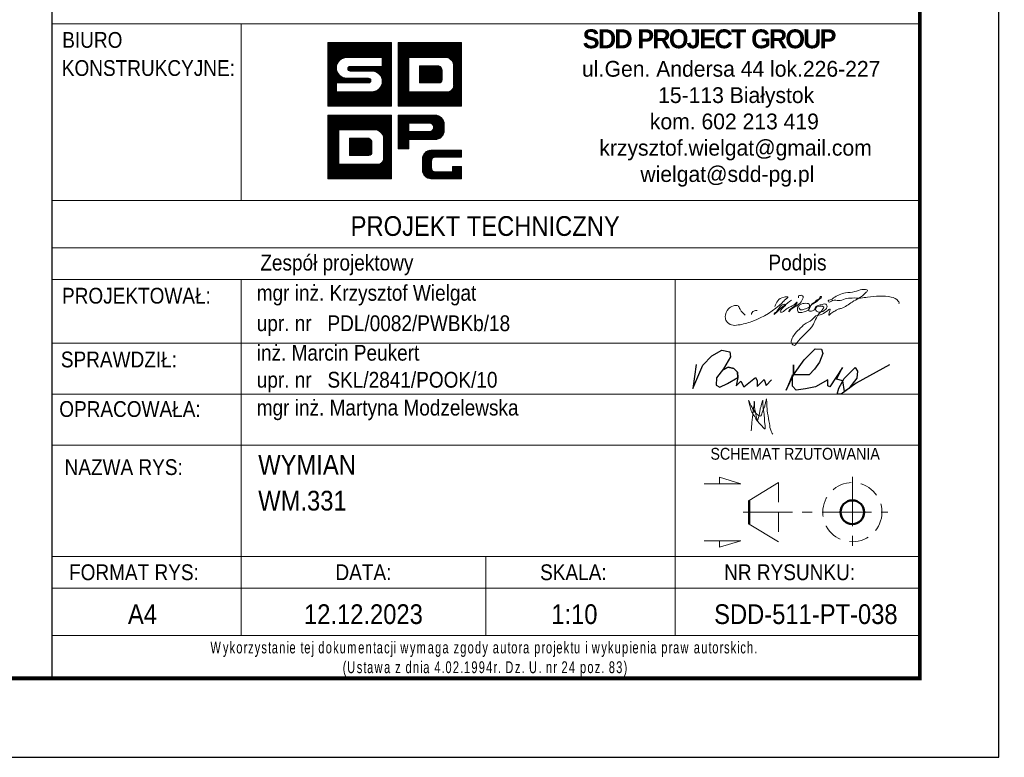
# Model space of a CAD drawing. Header units: millimetres. Extents: x -113 to 109, y 8222 to 8595.
# Tile 2 of 4: x -21 to 104, y 8222 to 8316. Entities that reach past the tile are written whole.
import ezdxf
from ezdxf.enums import TextEntityAlignment as Align

# ---------------------------------------------------------------- set-up
doc = ezdxf.new("R2010")
doc.units = ezdxf.units.MM
doc.header["$LTSCALE"] = 10
doc.linetypes.add('HIDDEN', pattern=[0.375, 0.25, -0.125])
doc.linetypes.add('MITTE', pattern=[2, 1.25, -0.25, 0.25, -0.25])
doc.layers.add('_FORMATKA', color=8, linetype='Continuous', plot=False)
for name, color, linetype, lineweight in [('_RAMKA', 7, 'Continuous', 35), ('_Tabelka', 7, 'Continuous', 25), ('PS_DIM', 4, 'Continuous', 13), ('PS_Hidden', 2, 'HIDDEN', 9), ('PS_MIDLINE', 5, 'MITTE', 13), ('PS_Pos', 1, 'Continuous', 15), ('PS_SOLID', 7, 'Continuous', 30), ('PS_TEXT', 3, 'Continuous', 18)]:
    doc.layers.add(name, color=color, linetype=linetype, lineweight=lineweight)
doc.styles.add('gil', font='txt', dxfattribs={"width": 0.9})

# ---------------------------------------------------------------- blocks, each defined once
blk = doc.blocks.new('*U16')
at = {"layer": '_FORMATKA', "lineweight": -3}
blk.add_lwpolyline([(-210, 0), (0, 0), (0, 297), (-210, 297)], close=True, dxfattribs=at)
at = {"layer": '_RAMKA', "lineweight": -3, "const_width": 0.5}
blk.add_lwpolyline([(-180, 10), (-10, 10), (-10, 287), (-180, 287)], close=True, dxfattribs=at)
blk = doc.blocks.new('A$C077725B1')
at = {"layer": 'PS_SOLID', "color": 5, "lineweight": 25}
for points in [[(0.45, 3.96), (0, 0.74), (1.35, 3.86), (2.53, 5.09), (3.87, 5.86), (4.96, 5.66), (5.03, 4.97), (4.09, 3.39), (3.17, 2.17), (3.12, 1.2), (3.6, 0.93), (4.61, 1.41), (5.99, 2.21), (5.97, 2.95), (5.49, 3.43), (4.71, 3.58), (3.95, 3.2), (4.71, 3.58), (5.49, 3.43), (5.97, 2.95), (5.99, 2.21), (5.79, 1.09), (6.4, 1.71), (6.83, 0.96), (8.36, 2.21), (8.58, 1.82), (8.58, 1.03), (9.53, 1.97), (9.77, 1.14), (10.51, 1.89)], [(26.25, 3.91), (21.8, 1.47), (19.81, 0), (19.26, 0), (19.47, 0.79), (20.21, 2.08), (21.68, 3.55), (21.99, 3.05), (21.86, 2.14), (20.81, 0.74), (20.25, 0.33), (20.03, 1.78), (19.17, 1.98), (19.96, 3.54), (18.27, 0.97), (18, 1.12), (18, 1.91), (16.37, 0.97), (15.05, 0.72), (13.81, 0.54), (13.29, 1.06), (13.29, 2.56), (12.47, 0.52), (13.42, 2.59), (13.42, 3.89), (13.42, 2.59), (14.85, 4.56), (16.34, 6.04), (17.15, 6.01), (17.36, 5.44), (16.89, 4.25), (16.25, 3.31), (15.51, 2.56), (13.42, 2.59)]]:
    blk.add_lwpolyline(points, dxfattribs=at)
blk = doc.blocks.new('tabela_rys')
at = {"layer": '_Tabelka', "color": 251, "lineweight": 15}
for p, q in [((131.62, 90.73), (21.62, 90.73)), ((45.62, 68.32), (45.62, 90.73)), ((21.62, 68.32), (131.48, 68.32)), ((131.62, 62.32), (21.62, 62.32)), ((21.62, 58.32), (131.62, 58.32)), ((21.62, 58.32), (131.62, 58.32)), ((45.62, 58.32), (45.62, 37.33)), ((100.62, 58.32), (100.62, 37.33)), ((21.62, 50.24), (131.62, 50.24)), ((21.62, 43.79), (131.62, 43.79)), ((21.62, 37.33), (131.62, 37.33)), ((21.62, 37.33), (131.62, 37.33)), ((21.62, 37.33), (131.62, 37.33)), ((21.62, 37.33), (131.62, 37.33)), ((21.62, 37.33), (131.62, 37.33)), ((21.62, 37.33), (131.62, 37.33)), ((21.62, 37.33), (131.62, 37.33)), ((21.62, 37.33), (131.62, 37.33)), ((45.62, 37.33), (45.62, 23.22)), ((100.62, 37.33), (100.62, 13.22)), ((21.62, 23.22), (131.62, 23.22)), ((131.62, 23.22), (21.62, 23.22)), ((45.62, 23.22), (45.62, 13.22)), ((76.62, 23.22), (76.62, 13.22)), ((21.62, 19.22), (131.62, 19.22)), ((21.62, 13.22), (131.62, 13.22))]:
    blk.add_line(p, q, dxfattribs=at)
at = {"layer": '_Tabelka', "color": 251, "lineweight": 30}
blk.add_lwpolyline([(131.62, 123.55), (21.62, 123.55), (21.62, 7.77), (131.62, 7.77)], close=True, dxfattribs=at)
at = {"layer": 'PS_DIM', "color": 12, "true_color": 0xc90603}
for p, q in [((56.62, 88.27), (56.68, 88.33)), ((56.62, 88.1), (56.84, 88.33)), ((56.62, 87.93), (57.01, 88.33)), ((56.62, 87.76), (57.18, 88.33)), ((56.62, 87.59), (57.35, 88.33)), ((56.62, 87.43), (57.52, 88.33)), ((56.62, 87.26), (57.69, 88.33)), ((56.62, 87.09), (57.86, 88.33)), ((56.62, 86.92), (58.02, 88.33)), ((56.62, 86.75), (58.19, 88.33)), ((56.62, 86.58), (58.36, 88.33)), ((56.62, 86.42), (58.53, 88.33)), ((56.62, 86.25), (58.7, 88.33)), ((56.62, 86.08), (58.87, 88.33)), ((56.62, 85.91), (59.03, 88.33)), ((56.62, 85.74), (59.2, 88.33)), ((56.62, 85.57), (59.37, 88.33)), ((56.62, 85.41), (59.54, 88.33)), ((56.62, 85.24), (59.71, 88.33)), ((56.62, 85.07), (59.88, 88.33)), ((56.62, 84.9), (60.04, 88.33)), ((56.62, 84.73), (60.21, 88.33)), ((56.62, 88.33), (64.68, 88.33)), ((56.62, 80.27), (56.62, 88.33)), ((58.28, 86.23), (60.38, 88.33)), ((58.6, 86.38), (60.55, 88.33)), ((58.82, 86.43), (60.72, 88.33)), ((59, 86.45), (60.89, 88.33)), ((59.17, 86.45), (61.05, 88.33)), ((59.34, 86.45), (61.22, 88.33)), ((59.51, 86.45), (61.39, 88.33)), ((59.68, 86.45), (61.56, 88.33)), ((59.85, 86.45), (61.73, 88.33)), ((60.01, 86.45), (61.9, 88.33)), ((60.18, 86.45), (62.06, 88.33)), ((60.35, 86.45), (62.23, 88.33)), ((60.52, 86.45), (62.4, 88.33)), ((60.69, 86.45), (62.57, 88.33)), ((60.86, 86.45), (62.74, 88.33)), ((61.02, 86.45), (62.91, 88.33)), ((61.19, 86.45), (63.07, 88.33)), ((61.36, 86.45), (63.24, 88.33)), ((61.53, 86.45), (63.41, 88.33)), ((61.7, 86.45), (63.58, 88.33)), ((61.87, 86.45), (63.75, 88.33)), ((62.04, 86.45), (63.92, 88.33)), ((62.2, 86.45), (64.09, 88.33)), ((62.37, 86.45), (64.25, 88.33)), ((62.54, 86.45), (64.42, 88.33)), ((62.71, 86.45), (64.59, 88.33)), ((62.88, 86.45), (64.68, 88.25)), ((63.05, 86.45), (64.68, 88.08)), ((63.21, 86.45), (64.68, 87.91)), ((63.38, 86.45), (64.68, 87.74)), ((63.51, 86.4), (64.68, 87.58)), ((63.51, 86.23), (64.68, 87.41)), ((64.68, 88.33), (64.68, 80.27)), ((65.5, 88.33), (73.56, 88.33)), ((65.5, 80.27), (65.5, 88.33)), ((65.5, 88.2), (65.63, 88.33)), ((65.5, 88.03), (65.8, 88.33)), ((65.5, 87.86), (65.97, 88.33)), ((65.5, 87.69), (66.14, 88.33)), ((65.5, 87.52), (66.3, 88.33)), ((65.5, 87.35), (66.47, 88.33)), ((65.5, 87.18), (66.64, 88.33)), ((65.5, 87.02), (66.81, 88.33)), ((65.5, 86.85), (66.98, 88.33)), ((65.5, 86.68), (67.15, 88.33)), ((65.5, 86.51), (67.31, 88.33)), ((65.5, 86.34), (67.48, 88.33)), ((65.5, 86.17), (67.65, 88.33)), ((65.5, 86.01), (67.82, 88.33)), ((65.5, 85.84), (67.99, 88.33)), ((65.5, 85.67), (68.16, 88.33)), ((65.5, 85.5), (68.32, 88.33)), ((65.5, 85.33), (68.49, 88.33)), ((65.5, 85.16), (68.66, 88.33)), ((66.95, 86.45), (68.83, 88.33)), ((67.12, 86.45), (69, 88.33)), ((67.28, 86.45), (69.17, 88.33)), ((67.45, 86.45), (69.33, 88.33)), ((67.62, 86.45), (69.5, 88.33)), ((67.79, 86.45), (69.67, 88.33)), ((67.96, 86.45), (69.84, 88.33)), ((68.13, 86.45), (70.01, 88.33)), ((68.29, 86.45), (70.18, 88.33)), ((68.46, 86.45), (70.34, 88.33)), ((68.63, 86.45), (70.51, 88.33)), ((68.8, 86.45), (70.68, 88.33)), ((68.97, 86.45), (70.85, 88.33)), ((69.14, 86.45), (71.02, 88.33)), ((69.31, 86.45), (71.19, 88.33)), ((69.47, 86.45), (71.35, 88.33)), ((69.64, 86.45), (71.52, 88.33)), ((69.81, 86.45), (71.69, 88.33)), ((69.98, 86.45), (71.86, 88.33)), ((70.15, 86.45), (72.03, 88.33)), ((70.32, 86.45), (72.2, 88.33)), ((70.48, 86.45), (72.37, 88.33)), ((70.65, 86.45), (72.53, 88.33)), ((70.82, 86.45), (72.7, 88.33)), ((70.99, 86.45), (72.87, 88.33)), ((71.16, 86.45), (73.04, 88.33)), ((71.33, 86.45), (73.21, 88.33)), ((71.49, 86.45), (73.38, 88.33)), ((71.66, 86.44), (73.54, 88.33)), ((71.79, 86.41), (73.56, 88.18)), ((71.91, 86.36), (73.56, 88.01)), ((72.02, 86.3), (73.56, 87.84)), ((72.12, 86.23), (73.56, 87.67)), ((72.21, 86.15), (73.56, 87.5)), ((72.29, 86.06), (73.56, 87.33)), ((73.56, 88.33), (73.56, 80.27)), ((63.51, 86.45), (59.01, 86.45)), ((62.84, 84.55), (64.68, 86.4)), ((62.94, 84.49), (64.68, 86.23)), ((63.51, 86.07), (64.68, 87.24)), ((63.51, 85.9), (64.68, 87.07)), ((63.51, 85.73), (64.68, 86.9)), ((63.51, 85.56), (64.68, 86.73)), ((63.51, 85.39), (64.68, 86.56)), ((63.51, 85.32), (63.51, 86.45)), ((65.5, 85), (66.88, 86.38)), ((65.5, 84.83), (66.88, 86.21)), ((66.88, 86.45), (66.88, 82.1)), ((71.64, 86.45), (66.88, 86.45)), ((66.88, 86.45), (66.88, 82.1)), ((68.1, 86.45), (66.88, 86.45)), ((71.64, 86.45), (68.43, 86.45)), ((72.36, 85.97), (73.56, 87.17)), ((72.43, 85.86), (73.56, 87)), ((72.48, 85.75), (73.56, 86.83)), ((72.52, 85.62), (73.56, 86.66)), ((72.54, 85.48), (73.56, 86.49)), ((72.55, 85.32), (73.56, 86.32)), ((72.55, 85.15), (73.56, 86.15)), ((56.62, 84.56), (57.91, 85.86)), ((56.62, 84.4), (57.76, 85.54)), ((56.62, 84.23), (57.71, 85.32)), ((56.62, 84.06), (57.69, 85.14)), ((56.62, 83.89), (57.7, 84.98)), ((59.14, 85.07), (59.39, 85.32)), ((59.16, 84.92), (59.56, 85.32)), ((59.22, 84.81), (59.73, 85.32)), ((59.32, 84.74), (59.9, 85.32)), ((59.44, 85.32), (63.51, 85.32)), ((59.47, 84.72), (60.07, 85.32)), ((59.64, 84.72), (60.24, 85.32)), ((59.81, 84.72), (60.41, 85.32)), ((59.97, 84.72), (60.57, 85.32)), ((60.14, 84.72), (60.74, 85.32)), ((60.31, 84.72), (60.91, 85.32)), ((60.48, 84.72), (61.08, 85.32)), ((60.65, 84.72), (61.25, 85.32)), ((60.82, 84.72), (61.42, 85.32)), ((60.98, 84.72), (61.58, 85.32)), ((61.15, 84.72), (61.75, 85.32)), ((61.32, 84.72), (61.92, 85.32)), ((61.49, 84.72), (62.09, 85.32)), ((61.66, 84.72), (62.26, 85.32)), ((61.83, 84.72), (62.43, 85.32)), ((61.99, 84.72), (62.59, 85.32)), ((62.16, 84.72), (62.76, 85.32)), ((62.32, 84.71), (62.93, 85.32)), ((62.47, 84.69), (63.1, 85.32)), ((62.6, 84.66), (63.27, 85.32)), ((62.72, 84.61), (63.44, 85.32)), ((63.04, 84.42), (64.68, 86.06)), ((63.12, 84.34), (64.68, 85.89)), ((63.2, 84.25), (64.68, 85.72)), ((63.28, 84.15), (64.68, 85.55)), ((63.34, 84.05), (64.68, 85.39)), ((63.4, 83.93), (64.68, 85.22)), ((63.44, 83.81), (64.68, 85.05)), ((63.48, 83.68), (64.68, 84.88)), ((65.5, 84.66), (66.88, 86.04)), ((65.5, 84.49), (66.88, 85.87)), ((65.5, 84.32), (66.88, 85.71)), ((65.5, 84.15), (66.88, 85.54)), ((65.5, 83.99), (66.88, 85.37)), ((65.5, 83.82), (66.88, 85.2)), ((65.5, 83.65), (66.88, 85.03)), ((65.5, 83.48), (66.88, 84.86)), ((68.24, 85.39), (68.24, 83.22)), ((70.68, 85.39), (68.24, 85.39)), ((68.24, 85.39), (68.24, 83.22)), ((70.68, 85.39), (68.24, 85.39)), ((68.24, 85.38), (68.25, 85.39)), ((68.24, 85.22), (68.42, 85.39)), ((68.24, 85.05), (68.59, 85.39)), ((68.24, 84.88), (68.76, 85.39)), ((68.24, 84.71), (68.93, 85.39)), ((68.24, 84.54), (69.09, 85.39)), ((68.24, 84.37), (69.26, 85.39)), ((68.24, 84.21), (69.43, 85.39)), ((68.24, 84.04), (69.6, 85.39)), ((68.24, 83.87), (69.77, 85.39)), ((68.24, 83.7), (69.94, 85.39)), ((68.24, 83.53), (70.1, 85.39)), ((68.24, 83.36), (70.27, 85.39)), ((68.27, 83.22), (70.44, 85.39)), ((68.43, 83.22), (70.61, 85.39)), ((68.6, 83.22), (70.75, 85.36)), ((68.77, 83.22), (70.85, 85.3)), ((68.94, 83.22), (70.94, 85.22)), ((69.11, 83.22), (71.01, 85.12)), ((69.28, 83.22), (71.06, 85)), ((69.44, 83.22), (71.08, 84.85)), ((72.55, 84.98), (73.56, 85.99)), ((72.55, 84.81), (73.56, 85.82)), ((72.55, 84.64), (73.56, 85.65)), ((72.55, 84.47), (73.56, 85.48)), ((72.55, 82.89), (72.55, 85.32)), ((72.55, 82.89), (72.55, 85.32)), ((72.55, 84.3), (73.56, 85.31)), ((72.55, 84.14), (73.56, 85.14)), ((72.55, 83.97), (73.56, 84.98)), ((56.62, 83.72), (57.73, 84.83)), ((56.62, 83.55), (57.77, 84.7)), ((56.62, 83.39), (57.81, 84.58)), ((56.62, 83.22), (57.87, 84.47)), ((56.62, 83.05), (57.94, 84.37)), ((56.62, 82.88), (58.01, 84.28)), ((56.62, 82.71), (58.09, 84.19)), ((56.62, 82.54), (58.18, 84.11)), ((56.62, 82.38), (58.28, 84.04)), ((56.62, 82.21), (58.39, 83.98)), ((57.8, 83.22), (58.5, 83.92)), ((57.97, 83.22), (58.62, 83.88)), ((58.14, 83.22), (58.76, 83.84)), ((58.31, 83.22), (58.91, 83.82)), ((58.47, 83.22), (59.07, 83.82)), ((58.64, 83.22), (59.24, 83.82)), ((58.81, 83.22), (59.41, 83.82)), ((58.98, 83.22), (59.58, 83.82)), ((59.01, 83.82), (61.76, 83.82)), ((59.15, 83.22), (59.75, 83.82)), ((59.32, 83.22), (59.92, 83.82)), ((62.19, 84.72), (59.44, 84.72)), ((59.48, 83.22), (60.08, 83.82)), ((59.65, 83.22), (60.25, 83.82)), ((59.82, 83.22), (60.42, 83.82)), ((59.99, 83.22), (60.59, 83.82)), ((60.16, 83.22), (60.76, 83.82)), ((60.33, 83.22), (60.93, 83.82)), ((60.49, 83.22), (61.09, 83.82)), ((60.66, 83.22), (61.26, 83.82)), ((60.83, 83.22), (61.43, 83.82)), ((61, 83.22), (61.6, 83.82)), ((61.07, 80.27), (64.68, 83.87)), ((61.17, 83.22), (61.77, 83.82)), ((61.24, 80.27), (64.68, 83.7)), ((61.34, 83.22), (61.9, 83.79)), ((61.5, 83.22), (61.99, 83.71)), ((61.67, 83.22), (62.05, 83.6)), ((63.15, 82.51), (64.68, 84.04)), ((63.42, 82.95), (64.68, 84.21)), ((63.49, 83.18), (64.68, 84.38)), ((63.5, 83.53), (64.68, 84.71)), ((63.51, 83.37), (64.68, 84.54)), ((65.5, 83.31), (66.88, 84.7)), ((65.5, 83.14), (66.88, 84.53)), ((65.5, 82.98), (66.88, 84.36)), ((65.5, 82.81), (66.88, 84.19)), ((65.5, 82.64), (66.88, 84.02)), ((65.5, 82.47), (66.88, 83.85)), ((65.5, 82.3), (66.88, 83.69)), ((69.61, 83.22), (71.08, 84.68)), ((69.78, 83.22), (71.08, 84.52)), ((69.95, 83.22), (71.08, 84.35)), ((70.12, 83.22), (71.08, 84.18)), ((70.29, 83.22), (71.08, 84.01)), ((70.45, 83.22), (71.08, 83.84)), ((70.62, 83.22), (71.08, 83.67)), ((71.08, 83.62), (71.08, 84.83)), ((71.08, 83.62), (71.08, 84.83)), ((72.47, 82.54), (73.56, 83.63)), ((72.54, 82.78), (73.56, 83.8)), ((72.55, 83.8), (73.56, 84.81)), ((72.55, 83.63), (73.56, 84.64)), ((72.55, 83.46), (73.56, 84.47)), ((72.55, 83.29), (73.56, 84.3)), ((72.55, 83.13), (73.56, 84.13)), ((72.55, 82.96), (73.56, 83.97)), ((56.62, 82.04), (57.69, 83.12)), ((56.62, 81.87), (57.69, 82.95)), ((56.62, 81.7), (57.69, 82.78)), ((56.62, 81.53), (57.69, 82.61)), ((56.62, 81.36), (57.69, 82.44)), ((61.76, 83.22), (57.69, 83.22)), ((57.69, 83.22), (57.69, 82.1)), ((60.91, 80.27), (63.09, 82.45)), ((61.41, 80.27), (64.68, 83.53)), ((61.58, 80.27), (64.68, 83.37)), ((61.75, 80.27), (64.68, 83.2)), ((61.86, 83.24), (62.05, 83.43)), ((61.92, 80.27), (64.68, 83.03)), ((62.08, 80.27), (64.68, 82.86)), ((62.25, 80.27), (64.68, 82.69)), ((62.42, 80.27), (64.68, 82.52)), ((62.59, 80.27), (64.68, 82.36)), ((65.5, 82.13), (66.88, 83.52)), ((65.5, 81.96), (66.88, 83.35)), ((65.5, 81.8), (66.88, 83.18)), ((65.5, 81.63), (66.88, 83.01)), ((65.5, 81.46), (66.88, 82.84)), ((65.5, 81.29), (66.88, 82.68)), ((65.5, 81.12), (66.88, 82.51)), ((68.24, 83.22), (70.68, 83.22)), ((68.24, 83.22), (70.68, 83.22)), ((70.36, 80.27), (73.56, 83.46)), ((70.53, 80.27), (73.56, 83.29)), ((70.7, 80.27), (73.56, 83.12)), ((70.81, 83.24), (71.06, 83.48)), ((70.87, 80.27), (73.56, 82.96)), ((71.04, 80.27), (73.56, 82.79)), ((71.21, 80.27), (73.56, 82.62)), ((71.37, 80.27), (73.56, 82.45)), ((56.62, 81.2), (57.69, 82.27)), ((56.62, 81.03), (57.69, 82.1)), ((56.62, 80.86), (57.85, 82.1)), ((56.62, 80.69), (58.02, 82.1)), ((56.62, 80.52), (58.19, 82.1)), ((56.62, 80.35), (58.36, 82.1)), ((56.7, 80.27), (58.53, 82.1)), ((56.86, 80.27), (58.7, 82.1)), ((57.03, 80.27), (58.86, 82.1)), ((57.2, 80.27), (59.03, 82.1)), ((57.37, 80.27), (59.2, 82.1)), ((57.54, 80.27), (59.37, 82.1)), ((57.69, 82.1), (62.19, 82.1)), ((57.71, 80.27), (59.54, 82.1)), ((57.87, 80.27), (59.71, 82.1)), ((58.04, 80.27), (59.87, 82.1)), ((58.21, 80.27), (60.04, 82.1)), ((58.38, 80.27), (60.21, 82.1)), ((58.55, 80.27), (60.38, 82.1)), ((58.72, 80.27), (60.55, 82.1)), ((58.89, 80.27), (60.72, 82.1)), ((59.05, 80.27), (60.88, 82.1)), ((59.22, 80.27), (61.05, 82.1)), ((59.39, 80.27), (61.22, 82.1)), ((59.56, 80.27), (61.39, 82.1)), ((59.73, 80.27), (61.56, 82.1)), ((59.9, 80.27), (61.73, 82.1)), ((60.06, 80.27), (61.89, 82.1)), ((60.23, 80.27), (62.06, 82.1)), ((60.4, 80.27), (62.23, 82.1)), ((60.57, 80.27), (62.42, 82.12)), ((60.74, 80.27), (62.65, 82.18)), ((62.76, 80.27), (64.68, 82.19)), ((62.93, 80.27), (64.68, 82.02)), ((63.09, 80.27), (64.68, 81.85)), ((63.26, 80.27), (64.68, 81.68)), ((63.43, 80.27), (64.68, 81.51)), ((63.6, 80.27), (64.68, 81.35)), ((63.77, 80.27), (64.68, 81.18)), ((65.5, 80.95), (66.88, 82.34)), ((65.5, 80.79), (66.88, 82.17)), ((65.5, 80.62), (66.98, 82.1)), ((65.5, 80.45), (67.14, 82.1)), ((65.5, 80.28), (67.31, 82.1)), ((65.65, 80.27), (67.48, 82.1)), ((65.82, 80.27), (67.65, 82.1)), ((65.99, 80.27), (67.82, 82.1)), ((66.15, 80.27), (67.99, 82.1)), ((66.32, 80.27), (68.15, 82.1)), ((66.49, 80.27), (68.32, 82.1)), ((66.66, 80.27), (68.49, 82.1)), ((66.83, 80.27), (68.66, 82.1)), ((66.88, 82.1), (71.64, 82.1)), ((66.88, 82.1), (71.64, 82.1)), ((67, 80.27), (68.83, 82.1)), ((67.17, 80.27), (69, 82.1)), ((67.33, 80.27), (69.16, 82.1)), ((67.5, 80.27), (69.33, 82.1)), ((67.67, 80.27), (69.5, 82.1)), ((67.84, 80.27), (69.67, 82.1)), ((68.01, 80.27), (69.84, 82.1)), ((68.18, 80.27), (70.01, 82.1)), ((68.34, 80.27), (70.17, 82.1)), ((68.51, 80.27), (70.34, 82.1)), ((68.68, 80.27), (70.51, 82.1)), ((68.85, 80.27), (70.68, 82.1)), ((69.02, 80.27), (70.85, 82.1)), ((69.19, 80.27), (71.02, 82.1)), ((69.35, 80.27), (71.19, 82.1)), ((69.52, 80.27), (71.35, 82.1)), ((69.69, 80.27), (71.52, 82.1)), ((69.86, 80.27), (71.69, 82.09)), ((70.03, 80.27), (71.86, 82.1)), ((70.2, 80.27), (72.11, 82.17)), ((71.54, 80.27), (73.56, 82.28)), ((71.71, 80.27), (73.56, 82.11)), ((71.88, 80.27), (73.56, 81.95)), ((72.05, 80.27), (73.56, 81.78)), ((72.22, 80.27), (73.56, 81.61)), ((72.38, 80.27), (73.56, 81.44)), ((72.55, 80.27), (73.56, 81.27)), ((72.72, 80.27), (73.56, 81.1)), ((64.68, 80.27), (56.62, 80.27)), ((63.94, 80.27), (64.68, 81.01)), ((64.1, 80.27), (64.68, 80.84)), ((64.27, 80.27), (64.68, 80.67)), ((64.44, 80.27), (64.68, 80.5)), ((64.61, 80.27), (64.68, 80.33)), ((73.56, 80.27), (65.5, 80.27)), ((72.89, 80.27), (73.56, 80.93)), ((73.06, 80.27), (73.56, 80.77)), ((73.23, 80.27), (73.56, 80.6)), ((73.4, 80.27), (73.56, 80.43)), ((56.62, 79.14), (64.68, 79.14)), ((56.62, 71.08), (56.62, 79.14)), ((56.62, 79.14), (64.68, 79.14)), ((56.62, 71.08), (56.62, 79.14)), ((56.62, 79.01), (56.75, 79.14)), ((56.62, 78.84), (56.92, 79.14)), ((56.62, 78.67), (57.09, 79.14)), ((56.62, 78.5), (57.25, 79.14)), ((56.62, 78.33), (57.42, 79.14)), ((56.62, 78.17), (57.59, 79.14)), ((56.62, 78), (57.76, 79.14)), ((56.62, 77.83), (57.93, 79.14)), ((56.62, 77.66), (58.1, 79.14)), ((56.62, 77.49), (58.27, 79.14)), ((56.62, 77.32), (58.43, 79.14)), ((56.62, 77.16), (58.6, 79.14)), ((56.62, 76.99), (58.77, 79.14)), ((56.62, 76.82), (58.94, 79.14)), ((56.62, 76.65), (59.11, 79.14)), ((56.62, 76.48), (59.28, 79.14)), ((56.62, 76.31), (59.44, 79.14)), ((56.62, 76.15), (59.61, 79.14)), ((56.62, 75.98), (59.78, 79.14)), ((58.07, 77.26), (59.95, 79.14)), ((58.24, 77.26), (60.12, 79.14)), ((58.4, 77.26), (60.29, 79.14)), ((58.57, 77.26), (60.45, 79.14)), ((58.74, 77.26), (60.62, 79.14)), ((58.91, 77.26), (60.79, 79.14)), ((59.08, 77.26), (60.96, 79.14)), ((59.25, 77.26), (61.13, 79.14)), ((59.41, 77.26), (61.3, 79.14)), ((59.58, 77.26), (61.46, 79.14)), ((59.75, 77.26), (61.63, 79.14)), ((59.92, 77.26), (61.8, 79.14)), ((60.09, 77.26), (61.97, 79.14)), ((60.26, 77.26), (62.14, 79.14)), ((60.42, 77.26), (62.31, 79.14)), ((60.59, 77.26), (62.47, 79.14)), ((60.76, 77.26), (62.64, 79.14)), ((60.93, 77.26), (62.81, 79.14)), ((61.1, 77.26), (62.98, 79.14)), ((61.27, 77.26), (63.15, 79.14)), ((61.44, 77.26), (63.32, 79.14)), ((61.6, 77.26), (63.48, 79.14)), ((61.77, 77.26), (63.65, 79.14)), ((61.94, 77.26), (63.82, 79.14)), ((62.11, 77.26), (63.99, 79.14)), ((62.28, 77.26), (64.16, 79.14)), ((62.45, 77.26), (64.33, 79.14)), ((62.61, 77.26), (64.5, 79.14)), ((62.78, 77.26), (64.66, 79.14)), ((62.91, 77.22), (64.68, 78.99)), ((63.03, 77.17), (64.68, 78.82)), ((63.14, 77.11), (64.68, 78.65)), ((64.68, 79.14), (64.68, 71.08)), ((64.68, 79.14), (64.68, 71.08)), ((63.24, 77.04), (64.68, 78.48)), ((63.33, 76.96), (64.68, 78.31)), ((63.41, 76.88), (64.68, 78.15)), ((63.48, 76.78), (64.68, 77.98)), ((63.55, 76.67), (64.68, 77.81)), ((63.6, 76.56), (64.68, 77.64)), ((63.64, 76.43), (64.68, 77.47)), ((56.62, 75.81), (58, 77.19)), ((56.62, 75.64), (58, 77.02)), ((56.62, 75.47), (58, 76.86)), ((56.62, 75.3), (58, 76.69)), ((56.62, 75.13), (58, 76.52)), ((56.62, 74.97), (58, 76.35)), ((56.62, 74.8), (58, 76.18)), ((58, 77.26), (58, 72.91)), ((62.76, 77.26), (58, 77.26)), ((58, 77.26), (58, 72.91)), ((62.76, 77.26), (58, 77.26)), ((58, 77.26), (58, 72.91)), ((62.76, 77.26), (58, 77.26)), ((59.36, 76.21), (59.36, 74.03)), ((61.8, 76.21), (59.36, 76.21)), ((59.36, 76.2), (59.37, 76.21)), ((59.36, 76.03), (59.54, 76.21)), ((59.36, 75.86), (59.71, 76.21)), ((59.36, 75.69), (59.88, 76.21)), ((59.36, 75.52), (60.05, 76.21)), ((59.36, 75.36), (60.21, 76.21)), ((59.36, 75.19), (60.38, 76.21)), ((59.36, 75.02), (60.55, 76.21)), ((59.36, 74.85), (60.72, 76.21)), ((59.36, 74.68), (60.89, 76.21)), ((59.36, 74.51), (61.06, 76.21)), ((59.36, 74.35), (61.22, 76.21)), ((59.36, 74.18), (61.39, 76.21)), ((59.36, 76.21), (59.36, 74.03)), ((61.8, 76.21), (59.36, 76.21)), ((59.36, 76.21), (59.36, 74.03)), ((61.8, 76.21), (59.36, 76.21)), ((59.39, 74.03), (61.56, 76.21)), ((59.55, 74.03), (61.73, 76.21)), ((59.72, 74.03), (61.87, 76.18)), ((59.89, 74.03), (61.97, 76.11)), ((63.66, 76.29), (64.68, 77.3)), ((63.67, 76.13), (64.68, 77.14)), ((63.67, 75.96), (64.68, 76.97)), ((63.67, 75.79), (64.68, 76.8)), ((63.67, 75.62), (64.68, 76.63)), ((63.67, 75.45), (64.68, 76.46)), ((63.67, 75.29), (64.68, 76.29)), ((63.67, 73.7), (63.67, 76.13)), ((63.67, 73.7), (63.67, 76.13)), ((63.67, 73.7), (63.67, 76.13)), ((63.67, 75.12), (64.68, 76.13)), ((56.62, 74.63), (58, 76.01)), ((56.62, 74.46), (58, 75.85)), ((56.62, 74.29), (58, 75.68)), ((56.62, 74.12), (58, 75.51)), ((56.62, 73.96), (58, 75.34)), ((56.62, 73.79), (58, 75.17)), ((56.62, 73.62), (58, 75)), ((60.06, 74.03), (62.06, 76.03)), ((60.23, 74.03), (62.13, 75.93)), ((60.4, 74.03), (62.18, 75.81)), ((60.56, 74.03), (62.2, 75.66)), ((60.73, 74.03), (62.2, 75.5)), ((60.9, 74.03), (62.2, 75.33)), ((61.07, 74.03), (62.2, 75.16)), ((61.24, 74.03), (62.2, 74.99)), ((62.2, 74.43), (62.2, 75.64)), ((62.2, 74.43), (62.2, 75.64)), ((62.2, 74.43), (62.2, 75.64)), ((63.67, 74.95), (64.68, 75.96)), ((63.67, 74.78), (64.68, 75.79)), ((63.67, 74.61), (64.68, 75.62)), ((63.67, 74.44), (64.68, 75.45)), ((63.67, 74.28), (64.68, 75.28)), ((63.67, 74.11), (64.68, 75.12)), ((63.67, 73.94), (64.68, 74.95)), ((56.62, 73.45), (58, 74.84)), ((56.62, 73.28), (58, 74.67)), ((56.62, 73.11), (58, 74.5)), ((56.62, 72.95), (58, 74.33)), ((56.62, 72.78), (58, 74.16)), ((56.62, 72.61), (58, 73.99)), ((56.62, 72.44), (58, 73.82)), ((56.62, 72.27), (58, 73.66)), ((59.36, 74.03), (61.8, 74.03)), ((59.36, 74.03), (61.8, 74.03)), ((59.36, 74.03), (61.8, 74.03)), ((61.41, 74.03), (62.2, 74.82)), ((61.48, 71.08), (64.68, 74.27)), ((61.57, 74.03), (62.2, 74.65)), ((61.65, 71.08), (64.68, 74.1)), ((61.74, 74.03), (62.2, 74.49)), ((61.82, 71.08), (64.68, 73.94)), ((61.93, 74.05), (62.18, 74.29)), ((61.99, 71.08), (64.68, 73.77)), ((63.59, 73.35), (64.68, 74.44)), ((63.66, 73.59), (64.68, 74.61)), ((63.67, 73.77), (64.68, 74.78)), ((56.62, 72.1), (58, 73.49)), ((56.62, 71.94), (58, 73.32)), ((56.62, 71.77), (58, 73.15)), ((56.62, 71.6), (58, 72.98)), ((56.62, 71.43), (58.1, 72.91)), ((56.62, 71.26), (58.26, 72.91)), ((56.62, 71.09), (58.43, 72.91)), ((56.77, 71.08), (58.6, 72.91)), ((56.94, 71.08), (58.77, 72.91)), ((57.11, 71.08), (58.94, 72.91)), ((57.27, 71.08), (59.11, 72.91)), ((57.44, 71.08), (59.27, 72.91)), ((57.61, 71.08), (59.44, 72.91)), ((57.78, 71.08), (59.61, 72.91)), ((57.95, 71.08), (59.78, 72.91)), ((58, 72.91), (62.76, 72.91)), ((58, 72.91), (62.76, 72.91)), ((58, 72.91), (62.76, 72.91)), ((58.12, 71.08), (59.95, 72.91)), ((58.28, 71.08), (60.12, 72.91)), ((58.45, 71.08), (60.28, 72.91)), ((58.62, 71.08), (60.45, 72.91)), ((58.79, 71.08), (60.62, 72.91)), ((58.96, 71.08), (60.79, 72.91)), ((59.13, 71.08), (60.96, 72.91)), ((59.3, 71.08), (61.13, 72.91)), ((59.46, 71.08), (61.29, 72.91)), ((59.63, 71.08), (61.46, 72.91)), ((59.8, 71.08), (61.63, 72.91)), ((59.97, 71.08), (61.8, 72.91)), ((60.14, 71.08), (61.97, 72.91)), ((60.31, 71.08), (62.14, 72.91)), ((60.47, 71.08), (62.3, 72.91)), ((60.64, 71.08), (62.47, 72.91)), ((60.81, 71.08), (62.64, 72.91)), ((60.98, 71.08), (62.81, 72.9)), ((61.15, 71.08), (62.98, 72.91)), ((61.32, 71.08), (63.22, 72.99)), ((62.16, 71.08), (64.68, 73.6)), ((62.33, 71.08), (64.68, 73.43)), ((62.49, 71.08), (64.68, 73.26)), ((62.66, 71.08), (64.68, 73.09)), ((62.83, 71.08), (64.68, 72.93)), ((63, 71.08), (64.68, 72.76)), ((63.17, 71.08), (64.68, 72.59)), ((63.34, 71.08), (64.68, 72.42)), ((63.5, 71.08), (64.68, 72.25)), ((63.67, 71.08), (64.68, 72.08)), ((63.84, 71.08), (64.68, 71.92)), ((64.01, 71.08), (64.68, 71.75)), ((64.18, 71.08), (64.68, 71.58)), ((64.35, 71.08), (64.68, 71.41)), ((64.51, 71.08), (64.68, 71.24)), ((64.68, 71.08), (56.62, 71.08)), ((64.68, 71.08), (56.62, 71.08))]:
    blk.add_line(p, q, dxfattribs=at)
at = {"layer": 'PS_DIM', "color": 18, "true_color": 0x000000}
for p, q in [((65.5, 79.11), (65.53, 79.14)), ((65.5, 78.95), (65.69, 79.14)), ((65.5, 78.79), (65.85, 79.14)), ((65.5, 78.63), (66.01, 79.14)), ((65.5, 78.47), (66.17, 79.14)), ((65.5, 78.31), (66.33, 79.14)), ((65.5, 78.15), (66.49, 79.14)), ((65.5, 77.99), (66.65, 79.14)), ((65.5, 77.83), (66.81, 79.14)), ((65.5, 77.67), (66.97, 79.14)), ((65.5, 77.51), (67.13, 79.14)), ((65.5, 77.35), (67.29, 79.14)), ((65.5, 77.19), (67.45, 79.14)), ((65.5, 77.03), (67.61, 79.14)), ((65.5, 76.87), (67.77, 79.14)), ((65.5, 79.14), (65.5, 74.87)), ((70.17, 79.14), (65.5, 79.14)), ((66.92, 78.12), (67.93, 79.14)), ((67.08, 78.12), (68.09, 79.14)), ((67.23, 78.12), (68.25, 79.14)), ((67.39, 78.12), (68.41, 79.14)), ((67.55, 78.12), (68.57, 79.14)), ((67.71, 78.12), (68.73, 79.14)), ((67.87, 78.12), (68.89, 79.14)), ((68.03, 78.12), (69.05, 79.14)), ((68.19, 78.12), (69.21, 79.14)), ((68.35, 78.12), (69.37, 79.14)), ((68.51, 78.12), (69.53, 79.14)), ((68.67, 78.12), (69.69, 79.14)), ((68.83, 78.12), (69.85, 79.14)), ((68.99, 78.12), (70.01, 79.14)), ((69.15, 78.12), (70.17, 79.14)), ((69.31, 78.12), (70.32, 79.13)), ((69.47, 78.12), (70.45, 79.11)), ((69.62, 78.11), (70.58, 79.07)), ((69.74, 78.07), (70.69, 79.02)), ((69.83, 78), (70.79, 78.96)), ((69.9, 77.91), (70.89, 78.9)), ((69.96, 77.81), (70.97, 78.83)), ((69.98, 77.67), (71.05, 78.74)), ((69.98, 77.52), (71.13, 78.66)), ((65.5, 76.71), (66.86, 78.07)), ((65.5, 76.55), (66.86, 77.91)), ((65.5, 76.39), (66.86, 77.75)), ((65.5, 76.23), (66.86, 77.59)), ((65.5, 76.07), (66.86, 77.43)), ((66.86, 78.12), (66.86, 77.06)), ((69.51, 78.12), (66.86, 78.12)), ((68.84, 76.05), (71.24, 78.46)), ((69, 76.05), (71.29, 78.34)), ((69.16, 76.05), (71.33, 78.22)), ((69.32, 76.05), (71.35, 78.08)), ((69.48, 76.05), (71.36, 77.93)), ((69.64, 76.05), (71.36, 77.77)), ((69.8, 76.05), (71.36, 77.61)), ((69.91, 77.28), (71.19, 78.56)), ((69.96, 76.05), (71.36, 77.45)), ((69.99, 77.54), (69.99, 77.65)), ((71.36, 77.23), (71.36, 77.95)), ((65.5, 75.91), (66.86, 77.27)), ((65.5, 75.75), (66.86, 77.11)), ((65.5, 75.59), (66.97, 77.06)), ((65.5, 75.43), (67.13, 77.06)), ((65.5, 75.27), (67.29, 77.06)), ((65.5, 75.11), (67.45, 77.06)), ((65.5, 74.95), (67.61, 77.06)), ((65.58, 74.87), (67.77, 77.06)), ((66.86, 77.06), (69.51, 77.06)), ((66.92, 76.05), (67.93, 77.06)), ((67.08, 76.05), (68.09, 77.06)), ((67.24, 76.05), (68.25, 77.06)), ((67.4, 76.05), (68.41, 77.06)), ((67.56, 76.05), (68.57, 77.06)), ((67.72, 76.05), (68.73, 77.06)), ((67.88, 76.05), (68.89, 77.06)), ((68.04, 76.05), (69.05, 77.06)), ((68.2, 76.05), (69.21, 77.06)), ((68.36, 76.05), (69.37, 77.06)), ((68.52, 76.05), (69.53, 77.06)), ((68.68, 76.05), (69.77, 77.14)), ((70.12, 76.05), (71.36, 77.29)), ((70.28, 76.05), (71.35, 77.12)), ((70.48, 76.09), (71.32, 76.93)), ((70.75, 76.2), (71.21, 76.66)), ((65.5, 74.87), (66.86, 74.87)), ((65.74, 74.87), (66.86, 75.99)), ((65.9, 74.87), (66.86, 75.83)), ((66.06, 74.87), (66.86, 75.67)), ((66.22, 74.87), (66.86, 75.51)), ((66.38, 74.87), (66.86, 75.35)), ((66.54, 74.87), (66.86, 75.19)), ((66.7, 74.87), (66.86, 75.03)), ((66.86, 74.87), (66.86, 76.05)), ((66.86, 76.05), (70.17, 76.05)), ((68.6, 73.62), (69.68, 74.7)), ((68.6, 73.45), (69.85, 74.7)), ((68.6, 73.28), (70.02, 74.7)), ((68.6, 73.11), (70.19, 74.7)), ((68.6, 72.94), (70.36, 74.7)), ((68.6, 72.77), (70.53, 74.7)), ((68.6, 72.61), (70.69, 74.7)), ((68.6, 72.44), (70.86, 74.7)), ((68.61, 73.8), (69.5, 74.69)), ((68.69, 74.04), (69.26, 74.61)), ((73.56, 74.7), (69.7, 74.7)), ((70.14, 73.82), (71.03, 74.7)), ((70.28, 73.83), (73.56, 73.83)), ((70.33, 73.83), (71.2, 74.7)), ((70.5, 73.83), (71.37, 74.7)), ((70.67, 73.83), (71.54, 74.7)), ((70.83, 73.83), (71.7, 74.7)), ((71, 73.83), (71.87, 74.7)), ((71.17, 73.83), (72.04, 74.7)), ((71.34, 73.83), (72.21, 74.7)), ((71.51, 73.83), (72.38, 74.7)), ((71.68, 73.83), (72.55, 74.7)), ((71.85, 73.83), (72.71, 74.7)), ((72.01, 73.83), (72.88, 74.7)), ((72.18, 73.83), (73.05, 74.7)), ((72.35, 73.83), (73.22, 74.7)), ((72.52, 73.83), (73.39, 74.7)), ((72.69, 73.83), (73.56, 74.7)), ((72.86, 73.83), (73.56, 74.54)), ((73.02, 73.83), (73.56, 74.37)), ((73.19, 73.83), (73.56, 74.2)), ((73.36, 73.83), (73.56, 74.03)), ((73.53, 73.83), (73.56, 73.87)), ((73.56, 73.83), (73.56, 74.7)), ((68.6, 73.6), (68.6, 72.18)), ((68.6, 72.27), (69.74, 73.42)), ((68.6, 72.1), (69.73, 73.23)), ((68.62, 71.95), (69.73, 73.06)), ((68.65, 71.82), (69.73, 72.9)), ((68.7, 71.7), (69.73, 72.73)), ((68.76, 71.59), (69.73, 72.56)), ((68.83, 71.5), (69.74, 72.4)), ((69.73, 72.49), (69.73, 73.28)), ((71.61, 71.08), (73.16, 72.62)), ((71.78, 71.08), (73.32, 72.62)), ((71.95, 71.08), (73.49, 72.62)), ((72.12, 71.08), (73.56, 72.52)), ((72.4, 72.54), (72.48, 72.62)), ((72.4, 72.37), (72.65, 72.62)), ((72.4, 72.2), (72.82, 72.62)), ((72.4, 72.03), (72.99, 72.62)), ((73.56, 72.62), (72.4, 72.62)), ((72.4, 72.62), (72.4, 71.94)), ((73.56, 71.08), (73.56, 72.62)), ((68.91, 71.41), (69.77, 72.27)), ((69, 71.33), (69.84, 72.16)), ((69.1, 71.25), (69.92, 72.07)), ((69.2, 71.19), (70.02, 72)), ((69.32, 71.14), (70.14, 71.96)), ((69.45, 71.1), (70.29, 71.94)), ((69.6, 71.08), (70.45, 71.94)), ((69.76, 71.08), (70.62, 71.94)), ((69.93, 71.08), (70.79, 71.94)), ((70.1, 71.08), (70.96, 71.94)), ((70.27, 71.08), (71.13, 71.94)), ((72.4, 71.94), (70.28, 71.94)), ((70.44, 71.08), (71.3, 71.94)), ((70.6, 71.08), (71.46, 71.94)), ((70.77, 71.08), (71.63, 71.94)), ((70.94, 71.08), (71.8, 71.94)), ((71.11, 71.08), (71.97, 71.94)), ((71.28, 71.08), (72.14, 71.94)), ((71.45, 71.08), (72.31, 71.94)), ((72.29, 71.08), (73.56, 72.35)), ((72.46, 71.08), (73.56, 72.18)), ((72.62, 71.08), (73.56, 72.01)), ((72.79, 71.08), (73.56, 71.84)), ((72.96, 71.08), (73.56, 71.68)), ((73.13, 71.08), (73.56, 71.51)), ((73.3, 71.08), (73.56, 71.34)), ((73.47, 71.08), (73.56, 71.17)), ((69.7, 71.08), (73.56, 71.08))]:
    blk.add_line(p, q, dxfattribs=at)
at = {"layer": 'PS_DIM', "color": 12, "true_color": 0xc90603}
for centre, radius, start, end in [((59.01, 85.13), 1.31, 90, 270), ((71.43, 85.34), 1.12, 358.8688, 78.9457), ((71.43, 85.34), 1.12, 358.8688, 78.9457), ((59.44, 85.02), 0.3, 90, 270), ((70.48, 84.83), 0.597, 360, 70.5288), ((70.48, 84.83), 0.597, 360, 70.5288), ((61.76, 83.52), 0.3, 270, 90), ((62.19, 83.41), 1.31, 270, 90), ((70.68, 83.62), 0.398, 270, 360), ((70.68, 83.62), 0.398, 270, 0), ((71.75, 82.9), 0.806, 262.7652, 359.6781), ((71.75, 82.9), 0.806, 262.7652, 359.6781), ((61.6, 75.64), 0.597, 360, 70.5288), ((61.6, 75.64), 0.597, 360, 70.5288), ((61.6, 75.64), 0.597, 360, 70.5288), ((62.55, 76.16), 1.12, 358.8688, 78.9457), ((62.55, 76.16), 1.12, 358.8688, 78.9457), ((62.55, 76.16), 1.12, 358.8688, 78.9457), ((61.8, 74.43), 0.398, 270, 360), ((61.8, 74.43), 0.398, 270, 360), ((61.8, 74.43), 0.398, 270, 0), ((62.87, 73.71), 0.806, 262.7652, 359.6781), ((62.87, 73.71), 0.806, 262.7652, 359.6781), ((62.87, 73.71), 0.806, 262.7652, 359.6781)]:
    blk.add_arc(centre, radius, start, end, dxfattribs=at)
at = {"layer": 'PS_DIM', "color": 18, "true_color": 0x000000}
for centre, radius, start, end in [((70.17, 77.95), 1.19, 0, 90), ((69.51, 77.65), 0.475, 0, 89.972), ((69.51, 77.54), 0.475, 270, 0), ((70.17, 77.23), 1.19, 270, 0), ((69.7, 73.6), 1.1, 90, 180), ((70.28, 73.28), 0.55, 90, 180), ((70.28, 72.49), 0.55, 180, 270), ((69.7, 72.18), 1.1, 180, 270)]:
    blk.add_arc(centre, radius, start, end, dxfattribs=at)
at = {"layer": 'PS_DIM', "color": 5, "true_color": 0x1d16e9}
for points in [[(109.48, 53.8), (108.99, 54.29), (108.79, 54.65), (108.6, 54.97), (107.99, 54.97), (107.36, 54.6), (106.97, 53.57), (107.12, 53.03), (107.77, 52.55), (108.62, 52.55), (110.32, 53), (114.18, 55.37), (114.63, 55.81), (114.9, 56.08), (114.41, 56.08), (113.23, 54.9)], [(115.36, 55.7), (113.22, 53.93), (113.18, 53.9), (113.18, 53.98), (113.33, 54.13), (113.56, 54.36), (114.45, 55.17), (114.55, 55.14), (113.99, 54.42), (113.95, 54.18), (114.03, 54.16), (114.58, 54.48), (115.19, 54.83), (115.46, 54.98), (115.73, 55.14), (115.95, 55.36), (116.04, 55.45), (116.06, 55.39), (116.02, 55.28), (115.29, 54.61), (115.06, 54.38), (115.02, 54.23), (115.14, 54.35), (115.64, 54.75), (116.77, 55.82), (116.82, 56), (116.82, 56.17), (116.69, 56.3), (116.5, 56.3), (116.26, 56.24), (116.23, 56.11), (116.23, 56)], [(116.27, 54.78), (116.4, 54.56), (116.58, 54.45), (116.96, 54.56), (117.27, 54.64), (117.58, 54.82), (117.66, 55.11), (117.19, 55.3), (116.43, 55.09), (116.18, 54.85), (116.11, 54.56), (116.28, 54.15), (116.65, 54.15), (117.64, 54.62), (118.01, 55.28), (118.3, 55.44), (118.6, 55.74), (118.91, 55.92), (119.04, 56.14), (119.09, 56.16), (118.24, 55.3), (117.84, 55.07), (117.57, 54.61), (117.57, 54.35), (118.03, 54.35), (118.3, 54.51), (118.35, 54.72), (118.63, 54.99), (119.09, 55.11), (119.38, 55.19), (119.72, 55.19), (119.86, 54.94), (119.56, 54.42), (119.25, 54.24), (118.63, 54.24), (118.45, 54.43), (118.39, 54.64), (119.46, 54.8), (119.3, 54.52), (119.18, 54.31), (118.99, 54.13), (118.15, 52.67), (115.93, 50.15), (115.75, 49.97), (115.52, 50.04), (115.33, 50.36), (115.46, 50.86), (115.83, 51.49), (116.51, 52.17), (116.97, 52.63), (117.94, 53.19), (118.45, 53.7), (119.24, 53.91), (120.28, 54.51), (120.08, 53.78), (120.47, 54.09), (120.72, 54.24), (120.96, 54.38), (121.28, 54.56), (121.66, 54.66), (123.03, 55.46), (124.83, 56.69), (124.99, 56.96), (124.75, 57.03), (124.29, 57.03), (123.37, 56.78), (122.22, 56.61), (121.4, 56.39), (120.69, 55.98), (120.26, 55.73), (120.02, 55.6), (120.05, 55.5), (120.57, 55.64), (121.34, 55.64), (122.15, 55.85), (123.03, 55.97), (124.11, 55.97), (125.01, 56.08), (128, 56.08), (128.89, 55.57), (128.97, 55.25), (128.95, 55.23)], [(111.02, 54.38), (110.58, 54.31), (110.37, 54.14), (110.28, 53.86)], [(109.92, 42.99), (110.36, 42.1), (110.66, 41.59), (111.09, 41.15), (111.38, 40.99), (111.66, 41.47), (111.96, 42.25), (112.08, 42.76), (112.2, 43.19)], [(111.71, 43.01), (111.79, 41.97), (111.9, 41.03), (111.99, 40.03), (111.99, 39.38), (111.65, 39.72), (111.22, 40.15), (110.84, 40.68), (110.65, 41.02), (110.26, 41.69), (110.08, 42.33), (109.92, 42.99)], [(110.26, 39.14), (110.35, 40.27), (110.43, 40.94), (110.49, 41.47), (110.59, 42.26), (110.65, 42.75), (110.65, 42.9)], [(110.65, 42.9), (110.68, 42.38), (110.68, 42.14), (110.7, 41.97), (110.71, 41.9), (110.76, 41.68), (110.81, 41.47), (110.84, 41.29), (110.91, 40.88), (111.01, 40.53), (111.04, 40.47), (111.14, 40.66), (111.22, 40.95), (111.29, 41.28), (111.38, 41.81), (111.5, 42.26), (111.6, 42.66), (111.71, 43.03)], [(112.2, 43.19), (112.23, 42.5), (112.33, 41.38), (112.56, 40.06), (112.77, 39.1), (112.98, 38.73)]]:
    blk.add_spline(points, degree=3, dxfattribs=at)
at = {"layer": 'PS_Hidden'}
blk.add_line((113.73, 32.58), (113.73, 25.08), dxfattribs=at)
blk.add_circle((123.07, 28.83), 3.75, dxfattribs=at)
at = {"layer": 'PS_MIDLINE', "ltscale": 0.5}
for p, q in [((123.07, 33.33), (123.07, 24.33)), ((109.23, 28.83), (127.57, 28.83))]:
    blk.add_line(p, q, dxfattribs=at)
at = {"layer": 'PS_Pos'}
for p, q in [((109.98, 30.33), (113.73, 32.58)), ((113.73, 25.08), (109.98, 27.33))]:
    blk.add_line(p, q, dxfattribs=at)
at = {"layer": 'PS_Pos', "lineweight": 50}
blk.add_line((109.98, 27.33), (109.98, 30.33), dxfattribs=at)
at = {"layer": 'PS_SOLID', "lineweight": 50}
blk.add_line((109.98, 30.33), (109.98, 27.33), dxfattribs=at)
blk.add_circle((123.07, 28.83), 1.5, dxfattribs=at)
blk.add_circle((123.07, 28.83), 1.5, dxfattribs=at)
at = {"layer": 'PS_TEXT', "color": 7}
for p, q in [((108.95, 32.44), (106.22, 33.26)), ((106.22, 33.26), (106.22, 32.44)), ((108.95, 32.44), (104.3, 32.44)), ((108.95, 25.21), (104.3, 25.21)), ((108.95, 25.21), (106.22, 24.39)), ((106.22, 24.39), (106.22, 25.21))]:
    blk.add_line(p, q, dxfattribs=at)
at = {"layer": 'PS_Pos', "color": 7, "xscale": 0.9500000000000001, "yscale": 0.9500000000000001, "zscale": 0.9500000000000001}
blk.add_blockref('A$C077725B1', (102.85, 43.79), dxfattribs=at)
at = {"layer": '_Tabelka', "color": 12, "style": 'gil', "width": 0.9}
for s, height, p in [('BIURO', 2, (26.77, 88.67)), ('KONSTRUKCYJNE:', 2, (33.87, 85.11)), ('PROJEKT TECHNICZNY', 2.5, (76.55, 65.09)), ('PROJEKTOWAŁ: ', 2, (32.69, 56.26)), ('SPRAWDZIŁ: ', 2, (30.47, 48.18)), ('OPRACOWAŁA: ', 2, (31.87, 41.9)), ('NAZWA RYS:', 2, (30.74, 34.54))]:
    blk.add_text(s, height=height, dxfattribs=at).set_placement(p, align=Align.MIDDLE)
at = {"layer": '_Tabelka', "color": 251, "style": 'gil', "width": 0.9}
for s, p in [('Zespół projektowy', (57.75, 60.22)), ('Podpis', (116.12, 60.22)), ('FORMAT RYS:', (32.04, 21.22)), ('DATA:', (61.12, 21.22)), ('SKALA:', (87.72, 21.22)), ('NR RYSUNKU:', (115.12, 21.22))]:
    blk.add_text(s, height=2, dxfattribs=at).set_placement(p, align=Align.MIDDLE)
at = {"layer": '_Tabelka', "color": 7, "style": 'gil', "width": 0.9}
for s, p in [('mgr inż. Krzysztof Wielgat', (47.6, 56.62)), ('upr. nr   PDL/0082/PWBKb/18 ', (47.6, 52.77)), ('inż. Marcin Peukert', (47.6, 49.03)), ('upr. nr   SKL/2841/POOK/10 ', (47.6, 45.61)), ('mgr inż. Martyna Modzelewska', (47.6, 42.08))]:
    blk.add_text(s, height=2, dxfattribs=at).set_placement(p, align=Align.MIDDLE_LEFT)
at = {"layer": '_Tabelka', "color": 7, "insert": (81.68, 90.01), "char_height": 2.5, "attachment_point": 1, "style": 'gil'}
blk.add_mtext_dynamic_manual_height_columns('{\\fGill Sans MT|b1|i0|c238|p34;\\H0.96x;\\W1;\\T0.9;\\C12;         SDD \\C7;PROJECT GROUP\\fGill Sans MT|b0|i0|c238|p34;\\P\\pi7.1307;\\H0.83333x;\\T1;ul.^IGen. Andersa 44 lok.226-227\\P\\pi16.782;15-113 Białystok\\P\\pi15.736;kom. 602 213 419\\P\\pi9.3298;krzysztof.wielgat@gmail.com\\P       wielgat@\\C12;sdd-pg\\C7;.pl}', width=50.3067, gutter_width=15, heights=[27.85], dxfattribs=at)
at = {"layer": '_Tabelka', "color": 7, "lineweight": 13, "insert": (22.63, 10.21), "char_height": 1.5, "attachment_point": 4, "style": 'gil'}
blk.add_mtext_dynamic_manual_height_columns('\\pi19.10122;{\\W0.7;\\T1.2;Wykorzystanie tej dokumentacji wymaga zgody autora projektu i wykupienia praw autorskich.\\P\\pi35.86535;(Ustawa z dnia 4.02.1994r. Dz. U. nr 24 poz. 83)}', width=107.5936, gutter_width=12.5, heights=[0], dxfattribs=at)
at = {"layer": '_Tabelka', "color": 7, "style": 'gil', "width": 0.9}
for p in [(47.79, 34.83), (47.79, 30.29), (47.79, 26.06)]:
    blk.add_attdef('NAZWA_RYS:', text='', height=2.5, dxfattribs=at).set_placement(p, align=Align.MIDDLE_LEFT)
blk.add_attdef('FORMAT', text='', height=2.5, dxfattribs=at).set_placement((33.12, 15.91), align=Align.MIDDLE)
at = {"layer": '_Tabelka', "color": 7, "style": 'gil', "width": 0.9, "flags": 8}
for tag, p in [('DATA', (61.11, 15.91)), ('SKALA', (87.85, 15.91)), ('NR_RYSUNKU', (117.18, 15.91))]:
    blk.add_attdef(tag, text='', height=2.5, dxfattribs=at).set_placement(p, align=Align.MIDDLE)
at = {"layer": 'PS_TEXT', "color": 7, "insert": (100.88, 36.98), "char_height": 1.5, "width": 31.0028, "attachment_point": 1, "style": 'gil'}
blk.add_mtext('\\pi4.20993;SCHEMAT RZUTOWANIA', dxfattribs=at)

msp = doc.modelspace()

# ---------------------------------------------------------------- block references
at = {"layer": 'PS_DIM'}
msp.add_blockref('*U16', (103.01, 8222.04), dxfattribs=at)
at = {"layer": 'PS_DIM', "color": 7}
ref = msp.add_blockref('tabela_rys', (-38.61, 8224.27), dxfattribs=at)
ref.add_attrib('FORMAT', 'A4', dxfattribs={"layer": '_Tabelka', "color": 7, "height": 2.5, "style": 'gil', "width": 0.9}).set_placement((-5.49, 8240.18), align=Align.MIDDLE)
ref.add_attrib('DATA', '12.12.2023', dxfattribs={"layer": '_Tabelka', "color": 7, "height": 2.5, "style": 'gil', "width": 0.9, "flags": 8}).set_placement((22.51, 8240.18), align=Align.MIDDLE)
ref.add_attrib('SKALA', '1:10', dxfattribs={"layer": '_Tabelka', "color": 7, "height": 2.5, "style": 'gil', "width": 0.9, "flags": 8}).set_placement((49.24, 8240.18), align=Align.MIDDLE)
ref.add_attrib('NR_RYSUNKU', 'SDD-511-PT-038', dxfattribs={"layer": '_Tabelka', "color": 7, "height": 2.5, "style": 'gil', "width": 0.9, "flags": 8}).set_placement((78.57, 8240.18), align=Align.MIDDLE)
ref.add_attrib('NAZWA_RYS:', 'WYMIAN', dxfattribs={"layer": '_Tabelka', "color": 7, "height": 2.5, "style": 'gil', "width": 0.9}).set_placement((9.18, 8259.11), align=Align.MIDDLE_LEFT)
ref.add_attrib('NAZWA_RYS:', 'WM.331', dxfattribs={"layer": '_Tabelka', "color": 7, "height": 2.5, "style": 'gil', "width": 0.9}).set_placement((9.18, 8254.56), align=Align.MIDDLE_LEFT)

doc.saveas('drawing.dxf')
